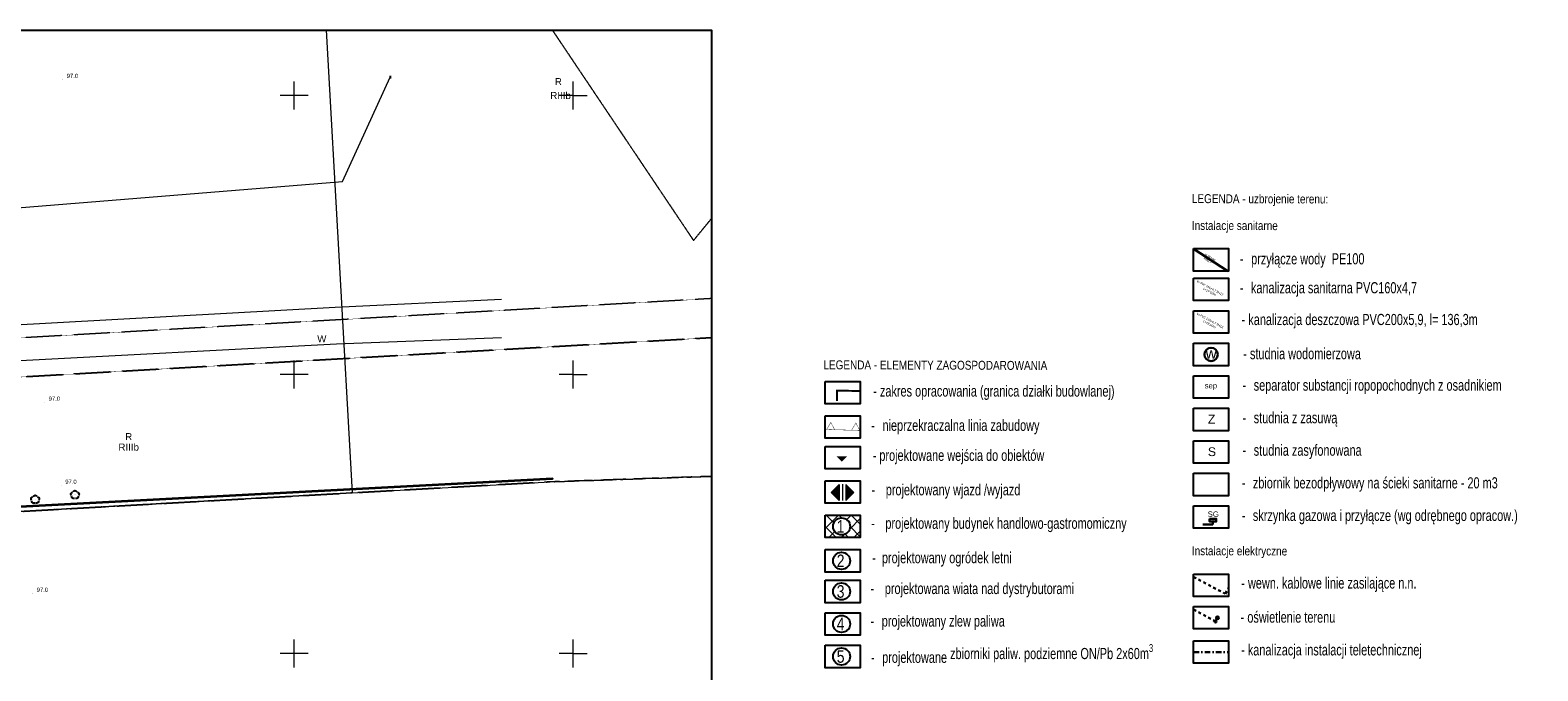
# Model space of a CAD drawing. Extents: x 7422214 to 7520672, y 5676479 to 5816239.
# Tile 42 of 42: x 7493641 to 7520672, y 5780535 to 5792019. Entities that reach past the tile are written whole.
import ezdxf
from ezdxf.enums import TextEntityAlignment as Align

# ---------------------------------------------------------------- set-up
doc = ezdxf.new("R2010")
doc.units = 0
for name, pattern in [('8', [0.5, 0.25, -0.25]), ('DASHDOT', [1, 0.5, -0.25, 0, -0.25]), ('DASHED', [0.75, 0.5, -0.25]), ('PRZER3-1', [2, 1.5, -0.5])]:
    doc.linetypes.add(name, pattern=pattern)
doc.layers.get('0').update_dxf_attribs({"linetype": 'CONTINUOUS'})
for name, color, linetype, lineweight in [('!!mapa dcp', 254, 'CONTINUOUS', 25), ('!ELEKTRYKA', 5, 'CONTINUOUS', 30), ('!IE_oświetlenie', 240, 'CONTINUOUS', 30), ('!opis is', 7, 'CONTINUOUS', 25), ('- AGP-1_OPISY', 7, 'CONTINUOUS', 13), ('018', 1, 'CONTINUOUS', 0), ('a_jezdnie', 251, 'CONTINUOUS', 0)]:
    doc.layers.add(name, color=color, linetype=linetype, lineweight=lineweight)
for name, color, linetype in [('!PZT-Mapa', 252, 'CONTINUOUS'), ('!PZT-Wejścia', 1, 'CONTINUOUS'), ('!S_WODA', 160, 'CONTINUOUS'), ('A_Lokalizacja obiektów', 6, 'CONTINUOUS'), ('Granica_opracowania', 12, 'DASHED'), ('s_opis', 102, 'CONTINUOUS')]:
    doc.layers.add(name, color=color, linetype=linetype)
doc.layers.add('gaz', color=7, linetype='CONTINUOUS', lineweight=25, true_color=0xc78014)
doc.styles.add('AGP-1', font='SIMPLEX.shx', dxfattribs={"width": 0.8})
doc.styles.add('AM-100', font='calibri.ttf', dxfattribs={"height": 16})
doc.styles.add('Arial', font='arial.ttf')
doc.styles.add('Arial_4', font='arial.ttf', dxfattribs={"height": 122.941617})

# ---------------------------------------------------------------- blocks, each defined once
blk = doc.blocks.new('GSPRDL1_1')
blk.add_hatch(color=0).paths.add_polyline_path([(0, -0.045), (0.013906, -0.042798), (0.02645, -0.036406), (0.036406, -0.02645), (0.042798, -0.013906), (0.045, 0), (0.042798, 0.013906), (0.036406, 0.02645), (0.02645, 0.036406), (0.013906, 0.042798), (0, 0.045), (-0.013906, 0.042798), (-0.02645, 0.036406), (-0.036406, 0.02645), (-0.042798, 0.013906), (-0.045, 0), (-0.042798, -0.013906), (-0.036406, -0.02645), (-0.02645, -0.036406), (-0.013906, -0.042798)])
at = {"color": 0}
for points in [[(-0.635969, -0.134326), (-0.70458, -0.024001), (-0.731429, 0.103115), (-0.713292, 0.231763), (-0.652348, 0.346501), (-0.55591, 0.433559), (-0.435555, 0.482485)], [(-0.324277, 0.563333), (-0.240553, 0.662679), (-0.127956, 0.727494), (0, 0.75), (0.127956, 0.727494), (0.240553, 0.662679), (0.324277, 0.563333)], [(0.435555, 0.482485), (0.55591, 0.433559), (0.652348, 0.346501), (0.713292, 0.231763), (0.731429, 0.103115), (0.70458, -0.024001), (0.635969, -0.134326)], [(-0.068773, -0.646351), (-0.194901, -0.677512), (-0.324092, -0.663766), (-0.440839, -0.606763), (-0.531129, -0.513345), (-0.584125, -0.394725), (-0.593465, -0.265141)], [(0.593465, -0.265141), (0.584125, -0.394725), (0.531129, -0.513345), (0.440839, -0.606763), (0.324092, -0.663766), (0.194901, -0.677512), (0.068773, -0.646351)]]:
    blk.add_lwpolyline(points, dxfattribs=at)
blk = doc.blocks.new('GSPWPN1')
blk.add_hatch(color=0).paths.add_polyline_path([(-0.045, 0), (-0.043467, -0.011647), (-0.038971, -0.0225), (-0.03182, -0.03182), (-0.0225, -0.038971), (-0.011647, -0.043467), (0, -0.045), (0.011647, -0.043467), (0.0225, -0.038971), (0.03182, -0.03182), (0.038971, -0.0225), (0.043467, -0.011647), (0.045, 0), (0.043467, 0.011647), (0.038971, 0.0225), (0.03182, 0.03182), (0.0225, 0.038971), (0.011647, 0.043467), (0, 0.045), (-0.011647, 0.043467), (-0.0225, 0.038971), (-0.03182, 0.03182), (-0.038971, 0.0225), (-0.043467, 0.011647)])
blk = doc.blocks.new('GUPKZC1')
at = {"color": 0}
blk.add_lwpolyline([(0, 0.25), (0, -0.25)], dxfattribs=at)
blk = doc.blocks.new('KOLO')
blk.add_hatch(color=0).paths.add_polyline_path([(-0.175, 0), (-0.169037, -0.045293), (-0.151554, -0.0875), (-0.123744, -0.123744), (-0.0875, -0.151554), (-0.045293, -0.169037), (0, -0.175), (0.045293, -0.169037), (0.0875, -0.151554), (0.123744, -0.123744), (0.151554, -0.0875), (0.169037, -0.045293), (0.175, 0), (0.169037, 0.045293), (0.151554, 0.0875), (0.123744, 0.123744), (0.0875, 0.151554), (0.045293, 0.169037), (0, 0.175), (-0.045293, 0.169037), (-0.0875, 0.151554), (-0.123744, 0.123744), (-0.151554, 0.0875), (-0.169037, 0.045293)])
blk = doc.blocks.new('GSLKOG1')
blk.add_hatch(color=0).paths.add_polyline_path([(-0.175, 0), (-0.169037, -0.045293), (-0.151554, -0.0875), (-0.123744, -0.123744), (-0.0875, -0.151554), (-0.045293, -0.169037), (0, -0.175), (0.045293, -0.169037), (0.0875, -0.151554), (0.123744, -0.123744), (0.151554, -0.0875), (0.169037, -0.045293), (0.175, 0), (0.169037, 0.045293), (0.151554, 0.0875), (0.123744, 0.123744), (0.0875, 0.151554), (0.045293, 0.169037), (0, 0.175), (-0.045293, 0.169037), (-0.0875, 0.151554), (-0.123744, 0.123744), (-0.151554, 0.0875), (-0.169037, 0.045293)])
blk = doc.blocks.new('mapa dcp')
at = {"layer": '!!mapa dcp', "color": 252, "linetype": 'Continuous', "lineweight": 18}
for points in [[(25506, 14020), (25972, 5725), (2452, 4405), (1974, 14020)], [(12577, 9480), (13258, 10294), (25800, 11308), (26659, 13176)], [(28652, 9194), (25671, 9049), (19716, 8723), (17151, 8572), (14533, 8390), (14057, 8337), (13890, 8380), (13787, 8443), (13677, 8547), (13139, 9098), (12949, 9252), (12680, 9387), (12461, 9452), (12172, 9475), (9511, 9354), (4864, 9067), (5045, 8816), (1999, 8625)], [(2046, 8469), (5198, 8680), (5185, 8379), (9579, 8680), (12123, 8807), (12340, 8776), (12501, 8715), (12630, 8626), (12756, 8499), (13232, 8041), (13403, 7886), (13582, 7789), (13758, 7746), (14656, 7792), (17122, 7941), (19794, 8086), (25693, 8396), (28652, 8509)], [(32419, 2335), (6704, 770), (6703, 791), (6065, 791), (4150, 1483), (2642, 2978), (2452, 4405), (25972, 5725), (29526, 5924), (32419, 6023)]]:
    blk.add_lwpolyline(points, dxfattribs=at)
at = {"layer": '!!mapa dcp', "color": 252, "linetype": 'PRZER3-1', "lineweight": 18}
for points in [[(32419, 9209), (13810, 8149), (12412, 9393), (10635, 9277), (15237, 13415), (15218, 14020)], [(32419, 9209), (13810, 8149), (12412, 9393), (10635, 9277), (15237, 13415), (15218, 14020)], [(29564, 14020), (32095, 10250), (32419, 10645)], [(29564, 14020), (32095, 10250), (32419, 10645)], [(32419, 9209), (13810, 8149), (12412, 9393), (10635, 9277), (2237, 8729), (2272, 8030), (9691, 8514), (12166, 8676), (13562, 7434), (32419, 8508)], [(32419, 8508), (13562, 7434), (12166, 8676), (9691, 8514), (5209, 4560), (25972, 5725), (29526, 5924), (32419, 6023)], [(32419, 8508), (13562, 7434), (12166, 8676), (9691, 8514), (5209, 4560), (25972, 5725), (29526, 5924), (32419, 6023)], [(32419, 6023), (29526, 5924), (25972, 5725), (5209, 4560), (9691, 8514), (2272, 8030), (2452, 4405), (2642, 2978), (4150, 1483), (6065, 791), (6703, 791), (6704, 770), (20715, 1623), (32419, 2335)], [(32419, 6023), (29526, 5924), (25972, 5725), (5209, 4560), (9691, 8514), (2272, 8030), (2452, 4405), (2642, 2978), (4150, 1483), (6065, 791), (6703, 791), (6704, 770), (20715, 1623), (32419, 2335)]]:
    blk.add_lwpolyline(points, dxfattribs=at)
at = {"layer": '!!mapa dcp', "color": 252, "linetype": 'Continuous', "lineweight": 18, "flags": 128}
for points in [[(24936, 12597), (24936, 13097)], [(29936, 12597), (29936, 13097)], [(29936, 12597), (29936, 13097)], [(25186, 12847), (24686, 12847)], [(29936, 12847), (29686, 12847)], [(29936, 12847), (30186, 12847)], [(25186, 7847), (24686, 7847)], [(24936, 7597), (24936, 8097)], [(29936, 7847), (29686, 7847)], [(29936, 7597), (29936, 8097)], [(29936, 7597), (29936, 8097)], [(29936, 7847), (30186, 7847)], [(24936, 2597), (24936, 3097)], [(29936, 2597), (29936, 3097)], [(29936, 2597), (29936, 3097)], [(25186, 2847), (24686, 2847)], [(29936, 2847), (29686, 2847)], [(29936, 2847), (30186, 2847)]]:
    blk.add_lwpolyline(points, dxfattribs=at)
at = {"layer": '!!mapa dcp', "color": 252, "linetype": 'Continuous', "lineweight": 35}
blk.add_lwpolyline([(29569, 5980), (4116, 4637)], dxfattribs=at)
at = {"color": 252}
blk.add_lwpolyline([(-12279, 14020), (32419, 14020), (32419, -8794), (-12279, -8794)], close=True, dxfattribs=at)
at = {"layer": '!!mapa dcp', "color": 252, "linetype": 'Continuous', "lineweight": 5, "xscale": 100, "yscale": 100, "zscale": 100}
for p in [(20781, 13138), (20458, 7353), (20756, 5863), (20243, 3926)]:
    blk.add_blockref('GSPWPN1', p, dxfattribs=at)
at = {"layer": '!!mapa dcp', "color": 252, "linetype": 'Continuous', "lineweight": 13, "xscale": 100, "yscale": 100, "zscale": 100}
blk.add_blockref('GUPKZC1', (26659, 13176), dxfattribs=at)
at = {"layer": '!!mapa dcp', "color": 252, "linetype": 'Continuous', "lineweight": 25, "xscale": 99.99999999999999, "yscale": 99.99999999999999, "zscale": 99.99999999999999, "rotation": 183.0203489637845}
for name, p in [('KOLO', (28826, 5941)), ('KOLO', (28826, 5941)), ('GSLKOG1', (29569, 5980)), ('KOLO', (23583, 5664)), ('KOLO', (23583, 5664)), ('KOLO', (24332, 5704)), ('KOLO', (24332, 5704)), ('KOLO', (25081, 5743)), ('KOLO', (25081, 5743)), ('KOLO', (25830, 5783)), ('KOLO', (25830, 5783)), ('KOLO', (26579, 5822)), ('KOLO', (26579, 5822)), ('KOLO', (27328, 5862)), ('KOLO', (27328, 5862)), ('KOLO', (28077, 5901)), ('KOLO', (28077, 5901)), ('KOLO', (20587, 5506)), ('KOLO', (20587, 5506)), ('KOLO', (21336, 5546)), ('KOLO', (21336, 5546)), ('KOLO', (22085, 5585)), ('KOLO', (22085, 5585)), ('KOLO', (22834, 5625)), ('KOLO', (22834, 5625))]:
    blk.add_blockref(name, p, dxfattribs=at)
at = {"layer": '!!mapa dcp', "color": 252, "linetype": 'Continuous', "lineweight": 18, "xscale": 100, "yscale": 100, "zscale": 100}
for p in [(20290, 5607), (21005, 5691)]:
    blk.add_blockref('GSPRDL1_1', p, dxfattribs=at)
at = {"layer": '!!mapa dcp', "color": 252, "linetype": 'Continuous', "lineweight": 0, "style": 'Arial'}
for p in [(20856, 13163), (20533, 7378), (20831, 5888), (20318, 3951)]:
    blk.add_text('97.0', height=75, dxfattribs=at).set_placement(p)
for s, p in [('R', (29672, 13036)), ('RIIIb', (29711, 12786)), ('W', (25431, 8426)), ('R', (21968, 6672)), ('RIIIb', (21968, 6484))]:
    blk.add_text(s, height=125, dxfattribs=at).set_placement(p, align=Align.CENTER)
blk = doc.blocks.new('ośw')
at = {"layer": '!IE_oświetlenie'}
h = blk.add_hatch(color=230, dxfattribs=at)
h.dxf.hatch_style = 1
h.paths.add_polyline_path([(-5534393, -663589, 0.57735), (-5534452, -663589, 0.57735)])
h = blk.add_hatch(color=230, dxfattribs=at)
h.dxf.hatch_style = 1
edge = h.paths.add_edge_path()
edge.add_arc((-5534423, -663705), 23.4, 0, 360)
at = {"layer": '!IE_oświetlenie', "color": 230}
blk.add_line((-5534423, -663705), (-5534423, -663640), dxfattribs=at)
for centre, radius in [((-5534423, -663606), 34.1), ((-5534423, -663705), 23.4)]:
    blk.add_circle(centre, radius, dxfattribs=at)
blk.add_arc((-5534423, -663572), 34.1, 210, 330, dxfattribs=at)

msp = doc.modelspace()

# ---------------------------------------------------------------- hatches: boundary and pattern name
at = {"layer": '!PZT-Wejścia'}
msp.add_hatch(color=5, dxfattribs=at).paths.add_polyline_path([(7508291.4, 5784381.4), (7508099.4, 5784381.4), (7508195.4, 5784285.4)])
at = {"layer": '018'}
for points in [[(7508145.8, 5783878.1), (7508145.8, 5783590.1), (7508001.8, 5783734.1)], [(7508265.5, 5783878.1), (7508265.5, 5783590.1), (7508409.5, 5783734.1)]]:
    msp.add_hatch(color=6, dxfattribs=at).paths.add_polyline_path(points)
at = {"layer": 'a_jezdnie'}
h = msp.add_hatch(dxfattribs=at)
h.set_pattern_fill('ANSI37', color=256, scale=50, style=0)
h.set_pattern_definition([(45, (7573018.76, 5763793.92), (-112.2532, 112.2532), []), (135, (7573018.76, 5763793.92), (-112.2532, -112.2532), [])])
h.paths.add_polyline_path([(7507894.1, 5783324.4), (7508522.6, 5783324.4), (7508522.6, 5782922.6), (7507894.1, 5782922.6)])
edge = h.paths.add_edge_path(flags=0)
edge.add_arc((7508189.5, 5783124.1), 153, 180, 360)
edge.add_arc((7508189.5, 5783124.1), 153, 0, 180)

# ---------------------------------------------------------------- linework, layer by layer
at = {"layer": '!ELEKTRYKA', "color": 144, "linetype": 'DASHDOT', "ltscale": 200}
msp.add_line((7514499.7, 5780870.9), (7515128.2, 5780870.9), dxfattribs=at)
at = {"layer": '!ELEKTRYKA', "color": 6, "linetype": '8', "ltscale": 200}
msp.add_lwpolyline([(7514499.7, 5782217.1), (7515068.7, 5781917.2), (7515128.2, 5782020.4)], dxfattribs=at)
at = {"layer": '!ELEKTRYKA', "color": 1, "linetype": '8', "ltscale": 200}
msp.add_lwpolyline([(7514894.6, 5781421.4), (7514499.7, 5781637.1)], dxfattribs=at)
at = {"layer": '!PZT-Mapa', "color": 7, "lineweight": 5, "const_width": 7}
for points in [[(7508522.6, 5784845.6), (7507894.1, 5784860.3)], [(7507995.6, 5784988.5), (7508065.1, 5784856.3), (7507919.9, 5784859.7), (7507995.6, 5784988.5)], [(7508445.5, 5784978.1), (7508515, 5784845.8), (7508369.8, 5784849.2), (7508445.5, 5784978.1)]]:
    msp.add_lwpolyline(points, dxfattribs=at)
at = {"layer": '!PZT-Wejścia', "color": 5, "const_width": 0.75}
msp.add_lwpolyline([(7508291.4, 5784381.4), (7508099.4, 5784381.4), (7508195.4, 5784285.4), (7508291.4, 5784381.4)], dxfattribs=at)
at = {"layer": '!S_WODA', "linetype": 'Continuous', "lineweight": 30}
msp.add_line((7515113.8, 5787701.1), (7514499.7, 5788100.4), dxfattribs=at)
msp.add_circle((7514814, 5786206.2), 120, dxfattribs=at)
at = {"layer": '018', "color": 6}
for points in [[(7508145.8, 5783878.1), (7508145.8, 5783590.1), (7508001.8, 5783734.1), (7508145.8, 5783878.1)], [(7508265.5, 5783878.1), (7508265.5, 5783590.1), (7508409.5, 5783734.1), (7508265.5, 5783878.1)]]:
    msp.add_lwpolyline(points, dxfattribs=at)
at = {"layer": '018', "color": 6, "const_width": 24}
msp.add_lwpolyline([(7508205.6, 5783583.8), (7508205.6, 5783881.3)], dxfattribs=at)
at = {"layer": 'A_Lokalizacja obiektów', "color": 7}
for points in [[(7514499.7, 5788102.9), (7515128.2, 5788102.9), (7515128.2, 5787701.1), (7514499.7, 5787701.1)], [(7514499.7, 5787572.9), (7515128.2, 5787572.9), (7515128.2, 5787171.1), (7514499.7, 5787171.1)], [(7514499.7, 5786990), (7515128.2, 5786990), (7515128.2, 5786588.2), (7514499.7, 5786588.2)], [(7514499.7, 5786407.1), (7515128.2, 5786407.1), (7515128.2, 5786005.3), (7514499.7, 5786005.3)], [(7507894.1, 5785721.6), (7508522.6, 5785721.6), (7508522.6, 5785319.8), (7507894.1, 5785319.8)], [(7514499.7, 5785824.2), (7515128.2, 5785824.2), (7515128.2, 5785422.4), (7514499.7, 5785422.4)], [(7507894.1, 5785106.9), (7508522.6, 5785106.9), (7508522.6, 5784705.1), (7507894.1, 5784705.1)], [(7514499.7, 5785241.3), (7515128.2, 5785241.3), (7515128.2, 5784839.5), (7514499.7, 5784839.5)], [(7507894.1, 5784555.8), (7508522.6, 5784555.8), (7508522.6, 5784154), (7507894.1, 5784154)], [(7514499.7, 5784658.4), (7515128.2, 5784658.4), (7515128.2, 5784256.6), (7514499.7, 5784256.6)], [(7514499.7, 5784075.5), (7515128.2, 5784075.5), (7515128.2, 5783673.7), (7514499.7, 5783673.7)], [(7507894.1, 5783941.1), (7508522.6, 5783941.1), (7508522.6, 5783539.3), (7507894.1, 5783539.3)], [(7514499.7, 5783492.6), (7515128.2, 5783492.6), (7515128.2, 5783090.8), (7514499.7, 5783090.8)], [(7507894.1, 5783324.4), (7508522.6, 5783324.4), (7508522.6, 5782922.6), (7507894.1, 5782922.6)], [(7507894.1, 5782707.7), (7508522.6, 5782707.7), (7508522.6, 5782305.9), (7507894.1, 5782305.9)], [(7507894.1, 5782158.6), (7508522.6, 5782158.6), (7508522.6, 5781756.8), (7507894.1, 5781756.8)], [(7514499.7, 5782270.7), (7515128.2, 5782270.7), (7515128.2, 5781868.9), (7514499.7, 5781868.9)], [(7507894.1, 5781575.7), (7508522.6, 5781575.7), (7508522.6, 5781173.9), (7507894.1, 5781173.9)], [(7514499.7, 5781687.8), (7515128.2, 5781687.8), (7515128.2, 5781286), (7514499.7, 5781286)], [(7507894.1, 5780992.8), (7508522.6, 5780992.8), (7508522.6, 5780591), (7507894.1, 5780591)], [(7514499.7, 5781071.8), (7515128.2, 5781071.8), (7515128.2, 5780670), (7514499.7, 5780670)]]:
    msp.add_lwpolyline(points, close=True, dxfattribs=at)
for centre in [(7508189.5, 5783124.1), (7508189.5, 5782507.4), (7508189.5, 5781958.3), (7508189.5, 5781375.4), (7508189.5, 5780792.5)]:
    msp.add_circle(centre, 153, dxfattribs=at)
at = {"layer": 'gaz', "lineweight": 30}
for p, q in [((7514847.7, 5783160, 0), (7514665, 5783160, 0)), ((7514847.7, 5783210.3, 0), (7514847.7, 5783160, 0))]:
    msp.add_line(p, q, dxfattribs=at)
at = {"layer": 'gaz', "lineweight": 30, "elevation": 0}
msp.add_lwpolyline([(7514787.7, 5783260.3), (7514787.7, 5783210.3), (7514907.7, 5783210.3), (7514907.7, 5783260.3)], close=True, dxfattribs=at)
at = {"layer": 'Granica_opracowania', "ltscale": 300, "const_width": 35}
msp.add_lwpolyline([(7508106.4, 5785372.2), (7508106.7, 5785557.6), (7508506.2, 5785551.9)], dxfattribs=at)

# ---------------------------------------------------------------- block references
at = {"layer": '!IE_oświetlenie', "color": 1, "xscale": 0.7500000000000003, "yscale": 0.7500000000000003, "zscale": 0.7500000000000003, "rotation": 332.8765621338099}
msp.add_blockref('ośw', (11436173, 4332062.8), dxfattribs=at)
msp.add_blockref('mapa dcp', (7473439.4, 5777999.2))

# ---------------------------------------------------------------- texts
at = {"layer": '!opis is', "linetype": 'Continuous', "lineweight": 50, "style": 'AM-100'}
for s, rotation, p in [('w PE100', 326.89907, (7514692.3, 5787991.1)), ('40x3,7', 326.89907, (7514668.9, 5787924.6)), ('ks PVC 160x4,7 SN12 ', 331.57309, (7514555, 5787506.5)), ('L=19,02m', 331.57309, (7514667.6, 5787372.1)), ('ks PVC 160x4,7 SN12 ', 331.57309, (7514555, 5786923.6)), ('L=19,02m', 331.57309, (7514667.6, 5786789.2))]:
    msp.add_text(s, height=40, rotation=rotation, dxfattribs=at).set_placement(p)
at = {"layer": '- AGP-1_OPISY', "color": 7, "lineweight": 15, "char_height": 160, "attachment_point": 1, "rotation": 359.82138, "style": 'AGP-1'}
for s, insert, width in [('\\pxql;{\\fArial|b0|i0|c238|p34;LEGENDA - uzbrojenie terenu:}', (7514469.7, 5789079.9), 3013.798), ('\\pxql;{\\fArial|b0|i0|c238|p34;Instalacje sanitarne}', (7514469.7, 5788599.6), 3013.798), ('\\pxql;{\\fArial|b0|i0|c238|p34;LEGENDA - ELEMENTY ZAGOSPODAROWANIA}', (7507864.2, 5786100.7), 4104.638), ('\\pxql;{\\fArial|b0|i0|c238|p34;Instalacje elektryczne}', (7514469.7, 5782767.5), 3013.798)]:
    msp.add_mtext(s, dxfattribs=dict(at, insert=insert, width=width))
at = {"layer": 'A_Lokalizacja obiektów', "color": 7, "lineweight": 15, "char_height": 200, "style": 'AGP-1'}
for s, insert, width, attachment_point, line_spacing_factor in [('\\pxi-1,l1t1;\\fArial|b0|i0|c238|p34;\\W0.7;-^Iprzyłącze wody  PE100', (7515331.6, 5788021.1), 5517.701, 1, 0.7), ('\\pxi-1,l1,qlt1;\\fArial|b0|i0|c238|p34;\\W0.7;-^Ikanalizacja sanitarna PVC160x4,7', (7518086.7, 5787372.2), 5517.701, 5, 0.7), ('\\pxi-1,l1,t1;{\\fArial|b0|i0|c238|p34;\\W0.7;-^Ikanalizacja deszczowa PVC200x5,9, l= 136,3m}', (7517478.7, 5786802.7), 4685.694, 5, 0.7), ('\\pxi-1,l1t1;\\fArial|b0|i0|c238|p34;\\W0.7;-^Istudnia wodomierzowa', (7516445.4, 5786219.8), 4685.694, 5, 0.7), ('\\pxi-1,l1,t1;{\\fArial|b0|i0|c238|p34;\\W0.7;-^Izakres opracowania (granica działki budowlanej)}', (7510919.8, 5785520.9), 5517.701, 5, 0.7), ('\\pxi-1,l1t1;\\fArial|b0|i0|c238|p34;\\W0.7;-^Iseparator substancji ropopochodnych z osadnikiem', (7515377.9, 5785756.3), 5517.701, 1, 0.7), ('\\pxi-1,l1,ql,t1;{\\fArial|b0|i0|c238|p34;\\W0.7;-^Inieprzekraczalna linia zabudowy }', (7511481.1, 5784906.2), 5517.701, 5, 0.7), ('\\pxi-1,l1t1;\\fArial|b0|i0|c238|p34;\\W0.7;-^Istudnia z zasuwą', (7515377.9, 5785173.4), 5517.701, 1, 0.7), ('\\pi-200,l200,t200;{\\fArial|b0|i0|c238|p34;\\W0.7;-^Iprojektowane wejścia do obiektów}', (7510284.8, 5784368.5), 3900.923, 5, 0.7), ('\\pxi-1,l1t1;\\fArial|b0|i0|c238|p34;\\W0.7;-^Istudnia zasyfonowana', (7515377.9, 5784590.5), 5517.701, 1, 0.7), ('\\pxi-1,l1,t1;{\\fArial|b0|i0|c238|p34;\\W0.7;-^Izbiornik bezodpływowy na ścieki sanitarne - 20 m3}', (7515362.6, 5784004.8), 5517.701, 1, 0.7), ('\\pxi-1,l1,ql,t1;{\\fArial|b0|i0|c238|p34;\\W0.7;-^I projektowany wjazd /wyjazd }', (7510522.2, 5783750.5), 3590.405, 5, 0.7), ('\\pxi-1,l1,t1;{\\fArial|b0|i0|c238|p34;\\W0.7;-^Iskrzynka gazowa i przyłącze (wg odrębnego opracow.)}', (7515362.6, 5783421.9), 5517.701, 1, 0.7), ('\\pxi-1,l1,t1;{\\fArial|b0|i0|c238|p34;\\W0.7;-^I projektowany budynek handlowo-gastromomiczny }', (7508719.7, 5783150.6), 5458.53, 4, 0.7), ('\\pxi-1,l1,t1;{\\fArial|b0|i0|c238|p34;\\W0.7;-^I projektowany ogródek letni }', (7509989, 5782533.8), 5458.53, 5, 0.7), ('\\pxi-1,l1,ql,t1;{\\fArial|b0|i0|c238|p34;\\W0.7;-^I projektowana wiata nad dystrybutorami}', (7511396.7, 5781981), 5374.723, 5, 0.7), ('\\pxi-1,l1,t1;{\\fArial|b0|i0|c238|p34;\\W0.7;-^Iwewn. kablowe linie zasilające n.n.  }', (7516926.5, 5782080.1), 3590.405, 5, 0.7), ('\\pxi-1,l1,ql,t1;{\\fArial|b0|i0|c238|p34;\\W0.7;-^Iprojektowany zlew paliwa}', (7511396.7, 5781398.1), 5374.723, 5, 0.7), ('\\pxi-1,l1,t1;{\\fArial|b0|i0|c238|p34;\\W0.7;-^Ioświetlenie terenu}', (7516192.2, 5781497.2), 3590.405, 5, 0.7), ('\\pxi-1,l1,ql,t1;{\\fArial|b0|i0|c238|p34;\\W0.7;-^Iprojektowane\\A1; zbiorniki paliw. podziemne ON/Pb 2x60m\\H0.7x;\\S3^ ;}', (7511396.7, 5780815.2), 5360, 5, 0.65), ('\\pxi-1,l1,t1;{\\fArial|b0|i0|c238|p34;\\W0.7;-^Ikanalizacja instalacji teletechnicznej}', (7516972.4, 5780881.2), 3904.336, 5, 0.7)]:
    msp.add_mtext(s, dxfattribs=dict(at, insert=insert, width=width, attachment_point=attachment_point, line_spacing_factor=line_spacing_factor))
at = {"layer": 'A_Lokalizacja obiektów', "color": 7, "char_height": 225, "width": 741.037, "attachment_point": 1, "style": 'AGP-1'}
for s, insert in [('\\pxqc;\\fArial|b0|i0|c238|p34;1', (7507801, 5783236.1)), ('\\pxqc;{\\fArial|b0|i0|c238|p34;2}', (7507801, 5782619.4)), ('\\pxqc;{\\fArial|b0|i0|c238|p34;3}', (7507801, 5782070.3)), ('\\pxqc;{\\fArial|b0|i0|c238|p34;4}', (7507801, 5781487.4)), ('\\pxqc;{\\fArial|b0|i0|c238|p34;5}', (7507801, 5780904.5))]:
    msp.add_mtext(s, dxfattribs=dict(at, insert=insert))
at = {"layer": 'gaz', "lineweight": 30, "insert": (7514557.1, 5783392.3), "char_height": 98.353, "width": 1033.335, "attachment_point": 1, "line_spacing_factor": 0.938532, "style": 'Arial_4'}
msp.add_mtext('\\pxi-3,l5,t5;SG', dxfattribs=at)
at = {"layer": 'gaz', "lineweight": 30, "insert": (7514807.7, 5783250, 0), "char_height": 28.8, "width": 8640, "attachment_point": 1}
msp.add_mtext('GAZ\\P', dxfattribs=at)
at = {"layer": 's_opis', "color": 0, "insert": (7514325, 5786337.5), "char_height": 196.707, "width": 2066.67, "attachment_point": 1, "rotation": 358.66433, "line_spacing_factor": 0.938532, "style": 'Arial_4'}
msp.add_mtext('\\pxi-3,l5t5;w ', dxfattribs=at)
at = {"layer": 's_opis', "color": 0, "attachment_point": 1, "line_spacing_factor": 0.938532, "style": 'Arial_4'}
for s, insert, char_height, width in [('\\pxi-3,l5t5;sep', (7514503, 5785696.5), 98.353, 1033.335), ('\\pxi-3,l5t5;Z', (7514440.9, 5785124.8), 157.365, 1653.336), ('\\pxi-3,l5t5;S', (7514440.9, 5784541.9), 157.365, 1653.336)]:
    msp.add_mtext(s, dxfattribs=dict(at, insert=insert, char_height=char_height, width=width))

doc.saveas('drawing.dxf')
